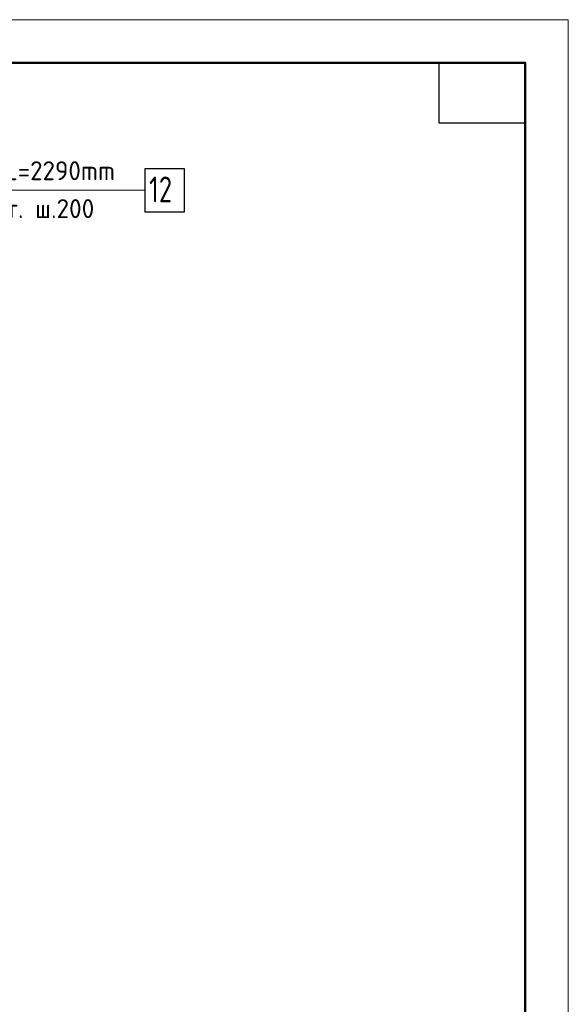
# Model space of a CAD drawing. Header units: millimetres. Extents: x 0 to 31317, y 0 to 42000.
# Tile 11 of 11: x 23332 to 29700, y 30571 to 42000. Entities that reach past the tile are written whole.
import ezdxf

# ---------------------------------------------------------------- set-up
doc = ezdxf.new("R2010")
doc.units = ezdxf.units.MM
for name, color, linetype, lineweight in [('Standard', 7, 'Continuous', 25), ('ДОП Верх по Х', 7, 'Continuous', 25), ('Позиционная метка номер позиции', 7, 'Continuous', 13)]:
    doc.layers.add(name, color=color, linetype=linetype, lineweight=lineweight)
doc.styles.add('ISOCPEUR', font='txt')

msp = doc.modelspace()

# ---------------------------------------------------------------- linework, layer by layer
at = {"layer": 'Standard', "color": 7, "linetype": 'Continuous', "lineweight": 13, "transparency": 33554687}
msp.add_lwpolyline([(0, 0), (29700, 0), (29700, 42000), (0, 42000), (0, 0)], close=True, dxfattribs=at)
at = {"layer": 'Standard', "color": 7, "linetype": 'Continuous', "lineweight": 50, "transparency": 33554687}
msp.add_lwpolyline([(2000, 41500), (29200, 41500), (29200, 500), (2000, 500), (2000, 41500)], close=True, dxfattribs=at)
at = {"layer": 'Standard', "color": 7, "linetype": 'Continuous', "lineweight": 25, "transparency": 33554687}
msp.add_lwpolyline([(29200, 41500), (29200, 40800), (28200, 40800), (28200, 41500), (29200, 41500)], close=True, dxfattribs=at)
at = {"layer": 'ДОП Верх по Х', "color": 7, "linetype": 'Continuous', "lineweight": 13, "transparency": 33554687}
msp.add_line((22584, 40020), (24670, 40020), dxfattribs=at)
at = {"layer": 'ДОП Верх по Х', "color": 7, "linetype": 'Continuous', "lineweight": 25, "transparency": 33554687}
msp.add_lwpolyline([(24784, 39770), (25244, 39770), (25244, 40270), (24784, 40270), (24784, 39770)], dxfattribs=at)
at = {"layer": 'Позиционная метка номер позиции', "color": 7, "linetype": 'Continuous', "lineweight": 13, "transparency": 33554687}
msp.add_lwpolyline([(20724, 38661), (21224, 39161), (21224, 40020), (24784, 40020)], dxfattribs=at)

# ---------------------------------------------------------------- texts
at = {"layer": 'ДОП Верх по Х', "color": 7, "linetype": 'Continuous', "lineweight": 13, "transparency": 33554687, "attachment_point": 7, "style": 'ISOCPEUR'}
for s, insert, char_height, width in [('\\W0.96;ø12 L=2290mm ', (22604, 40137), 220, 2150.52), ('\\W0.75;12', (24834, 39880), 300, 472.27), ('\\W0.97;6шт. ш.200 ', (22824, 39697), 220, 1712.32)]:
    msp.add_mtext(s, dxfattribs=dict(at, insert=insert, char_height=char_height, width=width))

doc.saveas('drawing.dxf')
